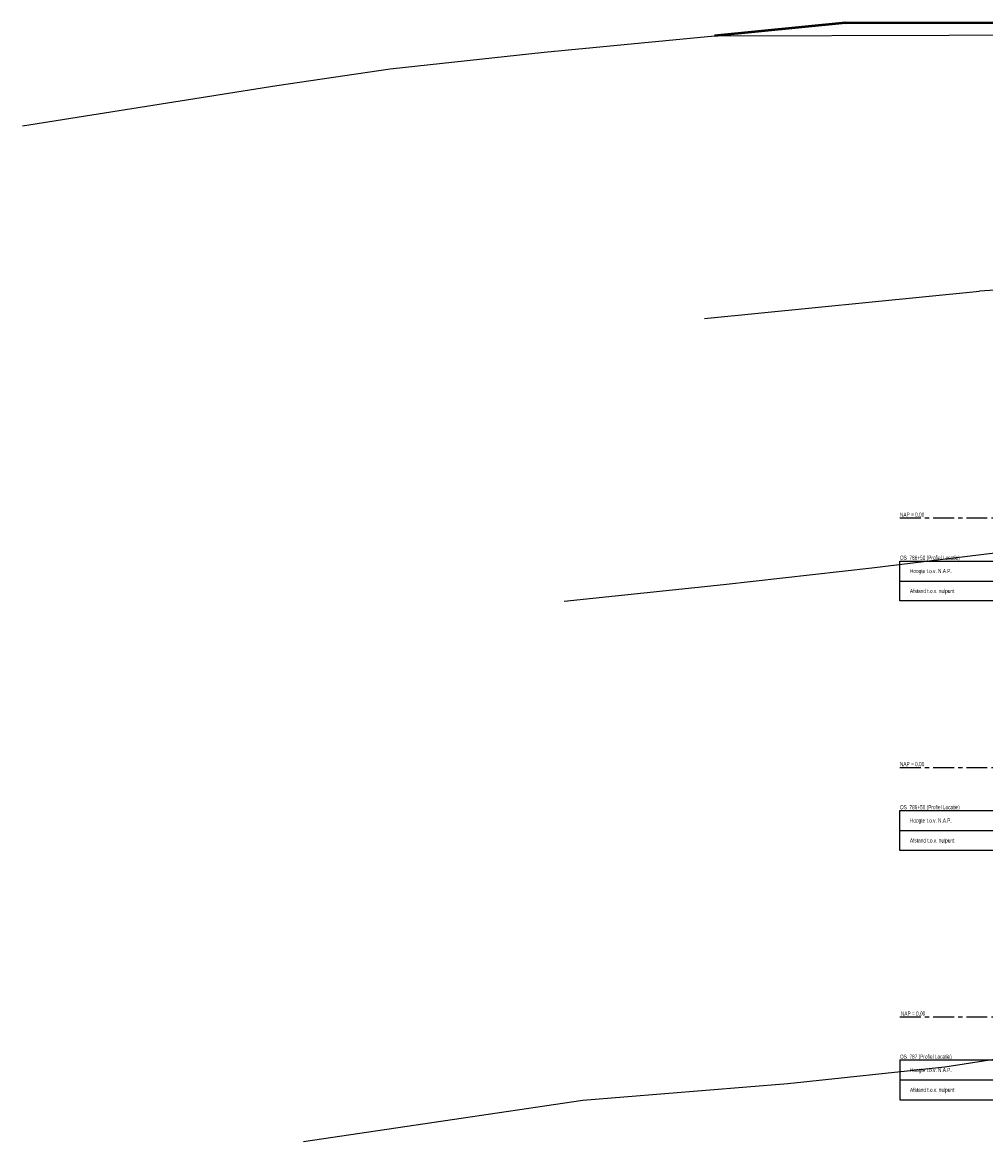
# Model space of a CAD drawing. Header units: metres. Extents: x -7 to 2281, y 7146 to 7816.
# Tile 9 of 29: x 2119 to 2177, y 7413 to 7481. Entities that reach past the tile are written whole.
import ezdxf
from ezdxf.enums import TextEntityAlignment as Align

# ---------------------------------------------------------------- set-up
doc = ezdxf.new("R2010")
doc.units = ezdxf.units.M
doc.linetypes.add('NAP', pattern=[20, 12.5, -2.5, 2.5, -2.5])
for name, color, linetype in [('DP-BS-profiel', 2, 'Continuous'), ('DP-Matenbalk', 7, 'Continuous'), ('DP-NAP-lijn', 5, 'NAP')]:
    doc.layers.add(name, color=color, linetype=linetype)
doc.layers.add('DP-NW-profiel', color=4, linetype='Continuous', lineweight=50)

msp = doc.modelspace()

# ---------------------------------------------------------------- linework, layer by layer
at = {"layer": 'DP-BS-profiel'}
msp.add_line((2159.854, 7462.778), (2176.402, 7464.411), dxfattribs=at)
for points in [[(2118.854, 7474.35), (2134.152, 7476.778), (2140.963, 7477.778), (2150.22, 7478.778), (2160.461, 7479.778), (2188.64, 7479.851)], [(2191.122, 7465.429), (2189.085, 7465.118), (2185.575, 7464.932), (2181.681, 7464.752), (2176.402, 7464.411)], [(2151.433, 7445.778), (2161.004, 7446.778), (2169.912, 7447.778), (2178.135, 7448.778), (2184.196, 7449.149)], [(2135.762, 7413.278), (2152.556, 7415.778), (2164.867, 7416.778), (2174.305, 7417.778), (2181.543, 7418.906)]]:
    msp.add_lwpolyline(points, dxfattribs=at)
at = {"layer": 'DP-Matenbalk'}
for points in [[(2184.196, 7445.786, 0), (2171.612, 7445.786, 0), (2171.612, 7448.186, 0), (2184.196, 7448.186, 0)], [(2171.612, 7446.986, 0), (2184.196, 7446.986, 0)], [(2184.196, 7430.786, 0), (2171.612, 7430.786, 0), (2171.612, 7433.186, 0), (2184.196, 7433.186, 0)], [(2171.612, 7431.986, 0), (2184.196, 7431.986, 0)], [(2171.612, 7418.186, 0), (2171.612, 7415.786, 0), (2177.612, 7415.786, 0), (2267.514, 7415.786, 0)], [(2171.612, 7418.186, 0), (2267.514, 7418.186, 0)], [(2171.612, 7416.986, 0), (2267.514, 7416.986, 0)]]:
    msp.add_polyline3d(points, dxfattribs=at)
at = {"layer": 'DP-NAP-lijn', "ltscale": 0.1}
for p, q in [((2171.612, 7450.778), (2279.857, 7450.778)), ((2171.612, 7435.778), (2279.857, 7435.778)), ((2171.612, 7420.778), (2266.514, 7420.778))]:
    msp.add_line(p, q, dxfattribs=at)
at = {"layer": 'DP-NW-profiel'}
for q in [(2160.461, 7479.778), (2189.215, 7480.577)]:
    msp.add_line((2168.347, 7480.548), q, dxfattribs=at)

# ---------------------------------------------------------------- texts
at = {"layer": 'DP-Matenbalk', "width": 0.68}
for s, p in [('OS_786+50 (Profiel Locatie) ', (2171.612, 7448.186)), ('OS_786+50 (Profiel Locatie) ', (2171.612, 7433.186)), ('OS_787 (Profiel Locatie) ', (2171.612, 7418.186))]:
    msp.add_text(s, height=0.25, dxfattribs=at).set_placement(p, align=Align.BOTTOM_LEFT)
for s, p in [('Hoogte t.o.v. N.A.P.', (2172.212, 7447.586)), ('Afstand t.o.v. nulpunt', (2172.212, 7446.386)), ('Hoogte t.o.v. N.A.P.', (2172.212, 7432.586)), ('Afstand t.o.v. nulpunt', (2172.212, 7431.386)), ('Hoogte t.o.v. N.A.P.', (2172.212, 7417.586)), ('Afstand t.o.v. nulpunt', (2172.212, 7416.386))]:
    msp.add_text(s, height=0.25, dxfattribs=at).set_placement(p, align=Align.MIDDLE_LEFT)
at = {"layer": 'DP-NAP-lijn', "width": 0.68}
for p in [(2171.612, 7450.778), (2171.612, 7435.778), (2171.669, 7420.778)]:
    msp.add_text('NAP = 0.00', height=0.25, dxfattribs=at).set_placement(p, align=Align.BOTTOM_LEFT)

doc.saveas('drawing.dxf')
